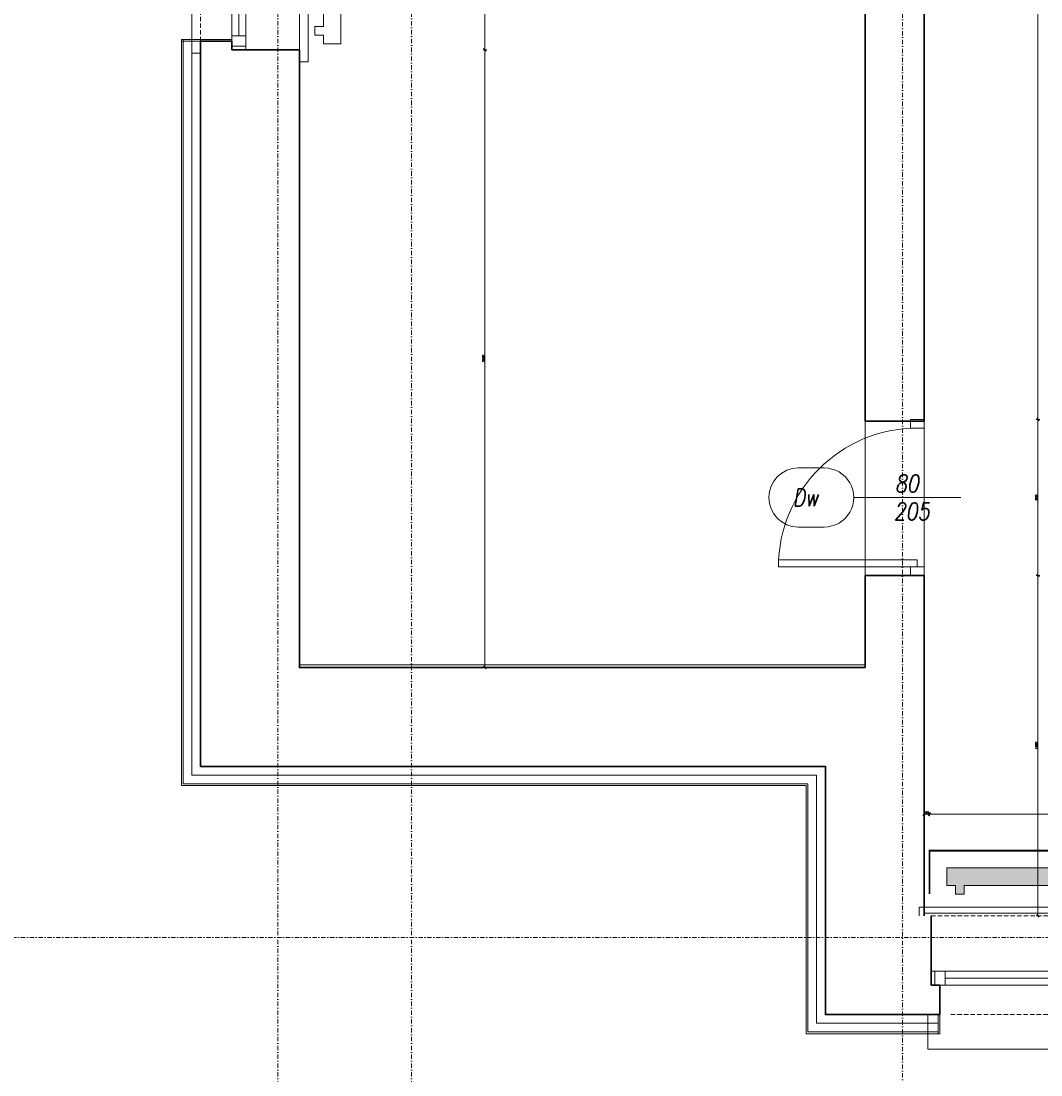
# Model space of a CAD drawing. Header units: millimetres. Extents: x -1893473 to 1546619, y -568027 to 942944.
# Tile 7 of 256: x 137503 to 143379, y -513772 to -507699. Entities that reach past the tile are written whole.
import ezdxf
from ezdxf.enums import TextEntityAlignment as Align

# ---------------------------------------------------------------- set-up
doc = ezdxf.new("R2010")
doc.units = ezdxf.units.MM
doc.header["$LTSCALE"] = 0.2
for name, pattern in [('2_3', [1, 0.5, -0.5]), ('DASHDOT', [25.4, 12.7, -6.35, 0, -6.35]), ('HIDDEN', [9.525, 6.35, -3.175])]:
    doc.linetypes.add(name, pattern=pattern)
doc.layers.get('0').update_dxf_attribs({"lineweight": 0})
for name, color, linetype, lineweight in [('!! 0_ Istn-okna', 6, 'Continuous', 13), ('!! 0_ Istn-sciany', 7, 'Continuous', 30), ('!! 0_ Istn-widok', 1, 'Continuous', 15), ('!! 0_Istn-cienka', 4, 'Continuous', 9), ('!! 0_Istn-drzwi', 1, 'Continuous', 13), ('!! 0_Opis_pom', 9, 'Continuous', 13), ('!! 0_Osie', 1, 'DASHDOT', 13), ('!! 1_ tynk zewn  - nowy', 21, 'Continuous', 20), ('!! 1_OPIS POM NOWE', 140, 'Continuous', 5), ('!! 2_ remont Ocieplenie', 4, 'ZIGZAG', 5), ('!! 2_drzwi opis', 151, 'Continuous', 9), ('!! wymiary osi', 250, 'Continuous', 9), ('0-osie-tx', 66, 'Continuous', 9), ('P-Opis nadproża', 150, 'Continuous', 9), ('P-Osie', 1, 'DASHDOT', 18)]:
    doc.layers.add(name, color=color, linetype=linetype, lineweight=lineweight)
doc.layers.add('!! 0_Istn-grzejniki', color=7, linetype='Continuous', lineweight=0, plot=False)
doc.layers.add('Powierzchnia', color=140, linetype='Continuous', lineweight=5, plot=False)
doc.styles.add('50', font='ROMANS.shx', dxfattribs={"width": 0.8, "height": 10})
doc.styles.add('ARCHETYP', font='romans.shx', dxfattribs={"height": 15})
doc.styles.add('ARIAL', font='tahoma.ttf')
doc.styles.add('TXT', font='simplex.shx')
doc.linetypes.add('ZIGZAG', pattern='A,0.00254,-5.08,[131,ltypeshp.shx,S=5.08,R=0,X=-5.08,Y=0],-10.16,[131,ltypeshp.shx,S=5.08,R=180,X=5.08,Y=0],-5.08', length=20.32254)
doc.dimstyles.new('DIM50', dxfattribs={"dimscale": 5, "dimtxt": 2.5, "dimasz": 1.5, "dimexe": 0, "dimexo": 0, "dimgap": 0.5, "dimtad": 1, "dimdec": 4, "dimrnd": 0.5, "dimdsep": 46, "dimtxsty": 'TXT', "dimblk1": 'TICK1', "dimblk2": 'TICK1', "dimsah": 1, "dimcen": 0, "dimse1": 1, "dimse2": 1, "dimclrd": 1, "dimclre": 7, "dimclrt": 9, "dimadec": 0, "dimazin": 0, "dimtfac": 1, "dimtdec": 4, "dimtmove": 2, "dimatfit": 3, "dimldrblk": 'TICK1', "dimfxl": 1, "dimtolj": 1, "dimarcsym": 0})

# ---------------------------------------------------------------- blocks, each defined once
blk = doc.blocks.new('okno 1')
at = {"layer": '!! 0_ Istn-okna'}
for points in [[(9, -36), (259, -36)], [(17, -40), (251, -40)], [(9, -44), (259, -44)]]:
    blk.add_lwpolyline(points, dxfattribs=at)
for points in [[(11, -44), (17, -44), (17, -36), (11, -36)], [(251, -44), (257, -44), (257, -36), (251, -36)]]:
    blk.add_lwpolyline(points, close=True, dxfattribs=at)
at = {"layer": '!! 0_ Istn-sciany'}
for points in [[(9, -36), (9, -4)], [(259, -36), (259, -4)], [(9, -36), (9, -44)], [(259, -36), (259, -44)], [(9, -44), (14, -44)], [(14, -44), (14, -61)], [(254, -44), (259, -44)], [(254, -44), (254, -61)], [(14, -61), (9, -61)], [(254, -61), (259, -61)]]:
    blk.add_lwpolyline(points, dxfattribs=at)
at = {"layer": '!! 0_ Istn-widok'}
for points in [[(2, 1), (266, 1)], [(2, -4), (2, 1)], [(266, -4), (266, 1)], [(7, -61), (7, -81)], [(261, -61), (261, -81)], [(261, -81), (7, -81)]]:
    blk.add_lwpolyline(points, dxfattribs=at)
at = {"layer": '!! 0_Istn-cienka', "linetype": 'HIDDEN', "ltscale": 2}
for points in [[(9, -4), (259, -4)], [(259, -61), (19, -61)]]:
    blk.add_lwpolyline(points, dxfattribs=at)
blk = doc.blocks.new('okno 3')
at = {"layer": '!! 0_ Istn-okna'}
for points in [[(49128.71, -198708.59), (49128.71, -198825.59)], [(49136.71, -198708.59), (49136.71, -198825.59)], [(49132.71, -198716.59), (49132.71, -198817.59)]]:
    blk.add_lwpolyline(points, dxfattribs=at)
for points in [[(49128.71, -198710.59), (49128.71, -198716.59), (49136.71, -198716.59), (49136.71, -198710.59)], [(49128.71, -198817.59), (49128.71, -198823.59), (49136.71, -198823.59), (49136.71, -198817.59)]]:
    blk.add_lwpolyline(points, close=True, dxfattribs=at)
at = {"layer": '!! 0_ Istn-sciany'}
for points in [[(49128.71, -198713.59), (49110.71, -198713.59)], [(49128.71, -198708.59), (49128.71, -198713.59)], [(49136.71, -198708.59), (49128.71, -198708.59)], [(49136.71, -198708.59), (49167.71, -198708.59)], [(49128.71, -198820.59), (49110.71, -198820.59)], [(49128.71, -198820.59), (49128.71, -198825.59)], [(49136.71, -198825.59), (49128.71, -198825.59)], [(49136.71, -198825.59), (49167.71, -198825.59)]]:
    blk.add_lwpolyline(points, dxfattribs=at)
at = {"layer": '!! 0_ Istn-widok'}
for points in [[(49167.71, -198701.59), (49172.71, -198701.59)], [(49172.71, -198701.59), (49172.71, -198832.59)], [(49105.71, -198827.59), (49105.71, -198706.59)], [(49110.71, -198706.59), (49105.71, -198706.59)], [(49110.71, -198827.59), (49105.71, -198827.59)], [(49167.71, -198832.59), (49172.71, -198832.59)]]:
    blk.add_lwpolyline(points, dxfattribs=at)
at = {"layer": '!! 0_Istn-cienka', "linetype": 'HIDDEN', "ltscale": 2}
for points in [[(49110.71, -198820.59), (49110.71, -198713.59)], [(49167.71, -198708.59), (49167.71, -198825.59)]]:
    blk.add_lwpolyline(points, dxfattribs=at)
blk = doc.blocks.new('BLOK OSI')
at = {"layer": 'P-Osie'}
for points in [[(49206.21, -199860.82), (49206.21, -197259.33)], [(49283.21, -199860.82), (49283.21, -197258.83)], [(49566.21, -199866.51), (49566.21, -197259.33)], [(48625.51, -199526.09), (52491.52, -199526.09)]]:
    blk.add_lwpolyline(points, dxfattribs=at)
blk = doc.blocks.new('1_ok-opis')
blk.add_line((0, 111.61), (0, 50))
for points in [[(-17, 128.61), (-17, 143.61)], [(17, 128.61), (17, 143.61)]]:
    blk.add_lwpolyline(points)
for centre, start, end in [((0, 143.61), 0, 180), ((0, 128.61), 180, 0)]:
    blk.add_arc(centre, 17, start, end)
at = {"style": 'ARCHETYP'}
for tag, height, rotation, p in [('NR', 12, 90, (0, 136.9)), ('NR', 12, 270, (0, 136.9)), ('SZEROKOŚĆ', 10, 90, (-8, 78.29)), ('SZEROKOŚĆ', 10, 270, (8, 78.29)), ('WYSOKOŚĆ', 10, 270, (-8, 78.29)), ('WYSOKOŚĆ', 10, 90, (8, 78.29))]:
    blk.add_attdef(tag, text='', height=height, rotation=rotation, dxfattribs=at).set_placement(p, align=Align.MIDDLE)
blk = doc.blocks.new('TICK1')
at = {"color": 2}
blk.add_line((-1, -1), (1, 1), dxfattribs=at)
at = {"color": 0}
for p, q in [((0, 0), (-1, 0)), ((0, -1.4), (0, 1.4))]:
    blk.add_line(p, q, dxfattribs=at)
blk = doc.blocks.new('*D1307')
at = {"layer": '!! wymiary osi', "color": 1, "lineweight": -2, "transparency": 16777216}
blk.add_line((263004.1, -506661.2), (263004.1, -517996.2), dxfattribs=at)
at = {"layer": 'DEFPOINTS', "color": 0, "transparency": 16777216}
for p in [(267439.7, -506653.7), (263004.1, -518003.7), (266659.7, -518003.7)]:
    blk.add_point(p, dxfattribs=at)
at = {"layer": '!! wymiary osi', "color": 1, "lineweight": -2, "transparency": 16777216, "xscale": 7.5, "yscale": 7.5, "zscale": 7.5}
for p, rotation in [((263004.1, -506653.7), 90), ((263004.1, -518003.7), 270)]:
    blk.add_blockref('TICK1', p, dxfattribs=dict(at, rotation=rotation))
at = {"layer": '!! wymiary osi', "color": 9, "transparency": 16777216, "insert": (262995.3, -512328.7), "char_height": 12.5, "attachment_point": 5, "rotation": 90, "style": 'TXT'}
blk.add_mtext('\\A1;11350', dxfattribs=at)
blk = doc.blocks.new('*D1308')
at = {"layer": '!! wymiary osi', "color": 1, "lineweight": -2, "transparency": 16777216}
blk.add_line((263004.1, -518011.2), (263004.1, -519426.2), dxfattribs=at)
at = {"layer": 'DEFPOINTS', "color": 0, "transparency": 16777216}
for p in [(266659.7, -518003.7), (263004.1, -519433.7), (270259.7, -519433.7)]:
    blk.add_point(p, dxfattribs=at)
at = {"layer": '!! wymiary osi', "color": 1, "lineweight": -2, "transparency": 16777216, "xscale": 7.5, "yscale": 7.5, "zscale": 7.5}
for p, rotation in [((263004.1, -518003.7), 90), ((263004.1, -519433.7), 270)]:
    blk.add_blockref('TICK1', p, dxfattribs=dict(at, rotation=rotation))
at = {"layer": '!! wymiary osi', "color": 9, "transparency": 16777216, "insert": (262995.3, -518718.7), "char_height": 12.5, "attachment_point": 5, "rotation": 90, "style": 'TXT'}
blk.add_mtext('\\A1;1430', dxfattribs=at)
blk = doc.blocks.new('*D1316')
at = {"layer": '!! wymiary osi', "color": 1, "lineweight": -2, "transparency": 16777216}
blk.add_line((263377.3, -510651.2), (263377.3, -517316.2), dxfattribs=at)
at = {"layer": 'DEFPOINTS', "color": 0, "transparency": 16777216}
for p in [(268109.7, -510643.7), (263377.3, -517323.7), (268109.7, -517323.7)]:
    blk.add_point(p, dxfattribs=at)
at = {"layer": '!! wymiary osi', "color": 1, "lineweight": -2, "transparency": 16777216, "xscale": 7.5, "yscale": 7.5, "zscale": 7.5}
for p, rotation in [((263377.3, -510643.7), 90), ((263377.3, -517323.7), 270)]:
    blk.add_blockref('TICK1', p, dxfattribs=dict(at, rotation=rotation))
at = {"layer": '!! wymiary osi', "color": 9, "transparency": 16777216, "insert": (263368.5, -513983.7), "char_height": 12.5, "attachment_point": 5, "rotation": 90, "style": 'TXT'}
blk.add_mtext('\\A1;6680', dxfattribs=at)
blk = doc.blocks.new('*D1317')
at = {"layer": '!! wymiary osi', "color": 1, "lineweight": -2, "transparency": 16777216}
blk.add_line((263377.3, -517331.2), (263377.3, -517886.2), dxfattribs=at)
at = {"layer": 'DEFPOINTS', "color": 0, "transparency": 16777216}
for p in [(268109.7, -517323.7), (263377.3, -517893.7), (268109.7, -517893.7)]:
    blk.add_point(p, dxfattribs=at)
at = {"layer": '!! wymiary osi', "color": 1, "lineweight": -2, "transparency": 16777216, "xscale": 7.5, "yscale": 7.5, "zscale": 7.5}
for p, rotation in [((263377.3, -517323.7), 90), ((263377.3, -517893.7), 270)]:
    blk.add_blockref('TICK1', p, dxfattribs=dict(at, rotation=rotation))
at = {"layer": '!! wymiary osi', "color": 9, "transparency": 16777216, "insert": (263368.5, -517608.7), "char_height": 12.5, "attachment_point": 5, "rotation": 90, "style": 'TXT'}
blk.add_mtext('\\A1;570', dxfattribs=at)
blk = doc.blocks.new('*D1318')
at = {"layer": '!! wymiary osi', "color": 1, "lineweight": -2, "transparency": 16777216}
blk.add_line((263377.3, -517901.2), (263377.3, -518746.2), dxfattribs=at)
at = {"layer": 'DEFPOINTS', "color": 0, "transparency": 16777216}
for p in [(268109.7, -517893.7), (263377.3, -518753.7), (270979.7, -518753.7)]:
    blk.add_point(p, dxfattribs=at)
at = {"layer": '!! wymiary osi', "color": 1, "lineweight": -2, "transparency": 16777216, "xscale": 7.5, "yscale": 7.5, "zscale": 7.5}
for p, rotation in [((263377.3, -517893.7), 90), ((263377.3, -518753.7), 270)]:
    blk.add_blockref('TICK1', p, dxfattribs=dict(at, rotation=rotation))
at = {"layer": '!! wymiary osi', "color": 9, "transparency": 16777216, "insert": (263368.5, -518323.7), "char_height": 12.5, "attachment_point": 5, "rotation": 90, "style": 'TXT'}
blk.add_mtext('\\A1;860', dxfattribs=at)
blk = doc.blocks.new('*D1319')
at = {"layer": '!! wymiary osi', "color": 1, "lineweight": -2, "transparency": 16777216}
blk.add_line((263377.3, -518761.2), (263377.3, -519426.2), dxfattribs=at)
at = {"layer": 'DEFPOINTS', "color": 0, "transparency": 16777216}
for p in [(270979.7, -518753.7), (263377.3, -519433.7), (271029.7, -519433.7)]:
    blk.add_point(p, dxfattribs=at)
at = {"layer": '!! wymiary osi', "color": 1, "lineweight": -2, "transparency": 16777216, "xscale": 7.5, "yscale": 7.5, "zscale": 7.5}
for p, rotation in [((263377.3, -518753.7), 90), ((263377.3, -519433.7), 270)]:
    blk.add_blockref('TICK1', p, dxfattribs=dict(at, rotation=rotation))
at = {"layer": '!! wymiary osi', "color": 9, "transparency": 16777216, "insert": (263368.5, -519093.7), "char_height": 12.5, "attachment_point": 5, "rotation": 90, "style": 'TXT'}
blk.add_mtext('\\A1;680', dxfattribs=at)
blk = doc.blocks.new('*D1332')
at = {"layer": '!! wymiary osi', "color": 1, "lineweight": -2, "transparency": 16777216}
blk.add_line((268408.2, -512586.2), (268408.2, -513756.2), dxfattribs=at)
at = {"layer": 'DEFPOINTS', "color": 0, "transparency": 16777216}
for p in [(267339.7, -512578.7), (267339.7, -513763.7), (268408.2, -513763.7)]:
    blk.add_point(p, dxfattribs=at)
at = {"layer": '!! wymiary osi', "color": 1, "lineweight": -2, "transparency": 16777216, "xscale": 7.5, "yscale": 7.5, "zscale": 7.5}
for p, rotation in [((268408.2, -512578.7), 90), ((268408.2, -513763.7), 270)]:
    blk.add_blockref('TICK1', p, dxfattribs=dict(at, rotation=rotation))
at = {"layer": '!! wymiary osi', "color": 9, "transparency": 16777216, "insert": (268399.5, -513171.2), "char_height": 12.5, "attachment_point": 5, "rotation": 90, "style": 'TXT'}
blk.add_mtext('\\A1;1185', dxfattribs=at)
blk = doc.blocks.new('*D1333')
at = {"layer": '!! wymiary osi', "color": 1, "lineweight": -2, "transparency": 16777216}
blk.add_line((268408.2, -513771.2), (268408.2, -517316.2), dxfattribs=at)
at = {"layer": 'DEFPOINTS', "color": 0, "transparency": 16777216}
for p in [(267339.7, -513763.7), (267339.7, -517323.7), (268408.2, -517323.7)]:
    blk.add_point(p, dxfattribs=at)
at = {"layer": '!! wymiary osi', "color": 1, "lineweight": -2, "transparency": 16777216, "xscale": 7.5, "yscale": 7.5, "zscale": 7.5}
for p, rotation in [((268408.2, -513763.7), 90), ((268408.2, -517323.7), 270)]:
    blk.add_blockref('TICK1', p, dxfattribs=dict(at, rotation=rotation))
at = {"layer": '!! wymiary osi', "color": 9, "transparency": 16777216, "insert": (268399.5, -515543.7), "char_height": 12.5, "attachment_point": 5, "rotation": 90, "style": 'TXT'}
blk.add_mtext('\\A1;3560', dxfattribs=at)
blk = doc.blocks.new('*D1334')
at = {"layer": '!! wymiary osi', "color": 1, "lineweight": -2, "transparency": 16777216}
blk.add_line((266667.2, -521322.1), (295192.2, -521322.1), dxfattribs=at)
at = {"layer": 'DEFPOINTS', "color": 0, "transparency": 16777216}
for p in [(266659.7, -518003.7), (295199.7, -518003.7), (295199.7, -521322.1)]:
    blk.add_point(p, dxfattribs=at)
at = {"layer": '!! wymiary osi', "color": 1, "lineweight": -2, "transparency": 16777216, "xscale": 7.5, "yscale": 7.5, "zscale": 7.5, "rotation": 180}
blk.add_blockref('TICK1', (266659.7, -521322.1), dxfattribs=at)
at = {"layer": '!! wymiary osi', "color": 1, "lineweight": -2, "transparency": 16777216, "xscale": 7.5, "yscale": 7.5, "zscale": 7.5}
blk.add_blockref('TICK1', (295199.7, -521322.1), dxfattribs=at)
at = {"layer": '!! wymiary osi', "color": 9, "transparency": 16777216, "insert": (280929.7, -521313.4), "char_height": 12.5, "attachment_point": 5, "style": 'TXT'}
blk.add_mtext('\\A1;28540', dxfattribs=at)
blk = doc.blocks.new('*D1335')
at = {"layer": '!! wymiary osi', "color": 1, "lineweight": -2, "transparency": 16777216}
blk.add_line((266667.2, -520972.2), (267332.2, -520972.2), dxfattribs=at)
at = {"layer": 'DEFPOINTS', "color": 0, "transparency": 16777216}
for p in [(267339.7, -517323.7), (266659.7, -518003.7), (267339.7, -520972.2)]:
    blk.add_point(p, dxfattribs=at)
at = {"layer": '!! wymiary osi', "color": 1, "lineweight": -2, "transparency": 16777216, "xscale": 7.5, "yscale": 7.5, "zscale": 7.5, "rotation": 180}
blk.add_blockref('TICK1', (266659.7, -520972.2), dxfattribs=at)
at = {"layer": '!! wymiary osi', "color": 1, "lineweight": -2, "transparency": 16777216, "xscale": 7.5, "yscale": 7.5, "zscale": 7.5}
blk.add_blockref('TICK1', (267339.7, -520972.2), dxfattribs=at)
at = {"layer": '!! wymiary osi', "color": 9, "transparency": 16777216, "insert": (266999.7, -520963.4), "char_height": 12.5, "attachment_point": 5, "style": 'TXT'}
blk.add_mtext('\\A1;680', dxfattribs=at)
blk = doc.blocks.new('*D1336')
at = {"layer": '!! wymiary osi', "color": 1, "lineweight": -2, "transparency": 16777216}
blk.add_line((267347.2, -520972.2), (270592.2, -520972.2), dxfattribs=at)
at = {"layer": 'DEFPOINTS', "color": 0, "transparency": 16777216}
for p in [(267339.7, -517323.7), (270599.7, -517323.7), (270599.7, -520972.2)]:
    blk.add_point(p, dxfattribs=at)
at = {"layer": '!! wymiary osi', "color": 1, "lineweight": -2, "transparency": 16777216, "xscale": 7.5, "yscale": 7.5, "zscale": 7.5, "rotation": 180}
blk.add_blockref('TICK1', (267339.7, -520972.2), dxfattribs=at)
at = {"layer": '!! wymiary osi', "color": 1, "lineweight": -2, "transparency": 16777216, "xscale": 7.5, "yscale": 7.5, "zscale": 7.5}
blk.add_blockref('TICK1', (270599.7, -520972.2), dxfattribs=at)
at = {"layer": '!! wymiary osi', "color": 9, "transparency": 16777216, "insert": (268969.7, -520963.4), "char_height": 12.5, "attachment_point": 5, "style": 'TXT'}
blk.add_mtext('\\A1;3260', dxfattribs=at)
blk = doc.blocks.new('*D1337')
at = {"layer": '!! wymiary osi', "color": 1, "lineweight": -2, "transparency": 16777216}
blk.add_line((270607.2, -520972.2), (270932.2, -520972.2), dxfattribs=at)
at = {"layer": 'DEFPOINTS', "color": 0, "transparency": 16777216}
for p in [(270599.7, -517323.7), (270939.7, -518753.7), (270939.7, -520972.2)]:
    blk.add_point(p, dxfattribs=at)
at = {"layer": '!! wymiary osi', "color": 1, "lineweight": -2, "transparency": 16777216, "xscale": 7.5, "yscale": 7.5, "zscale": 7.5, "rotation": 180}
blk.add_blockref('TICK1', (270599.7, -520972.2), dxfattribs=at)
at = {"layer": '!! wymiary osi', "color": 1, "lineweight": -2, "transparency": 16777216, "xscale": 7.5, "yscale": 7.5, "zscale": 7.5}
blk.add_blockref('TICK1', (270939.7, -520972.2), dxfattribs=at)
at = {"layer": '!! wymiary osi', "color": 9, "transparency": 16777216, "insert": (270769.7, -520963.4), "char_height": 12.5, "attachment_point": 5, "style": 'TXT'}
blk.add_mtext('\\A1;340', dxfattribs=at)
blk = doc.blocks.new('*D1338')
at = {"layer": '!! wymiary osi', "color": 1, "lineweight": -2, "transparency": 16777216}
blk.add_line((270947.2, -520972.2), (294752.2, -520972.2), dxfattribs=at)
at = {"layer": 'DEFPOINTS', "color": 0, "transparency": 16777216}
for p in [(270939.7, -518753.7), (294759.7, -518753.7), (294759.7, -520972.2)]:
    blk.add_point(p, dxfattribs=at)
at = {"layer": '!! wymiary osi', "color": 1, "lineweight": -2, "transparency": 16777216, "xscale": 7.5, "yscale": 7.5, "zscale": 7.5, "rotation": 180}
blk.add_blockref('TICK1', (270939.7, -520972.2), dxfattribs=at)
at = {"layer": '!! wymiary osi', "color": 1, "lineweight": -2, "transparency": 16777216, "xscale": 7.5, "yscale": 7.5, "zscale": 7.5}
blk.add_blockref('TICK1', (294759.7, -520972.2), dxfattribs=at)
at = {"layer": '!! wymiary osi', "color": 9, "transparency": 16777216, "insert": (282849.7, -520963.4), "char_height": 12.5, "attachment_point": 5, "style": 'TXT'}
blk.add_mtext('\\A1;23820', dxfattribs=at)
blk = doc.blocks.new('*D1340')
at = {"layer": '!! wymiary osi', "color": 1, "lineweight": -2, "transparency": 16777216}
blk.add_line((270947.2, -518168.9), (270962.4, -518168.9), dxfattribs=at)
at = {"layer": 'DEFPOINTS', "color": 0, "transparency": 16777216}
for p in [(270969.9, -518168.9), (270939.7, -518753.7), (270969.9, -518753.7)]:
    blk.add_point(p, dxfattribs=at)
at = {"layer": '!! wymiary osi', "color": 1, "lineweight": -2, "transparency": 16777216, "xscale": 7.5, "yscale": 7.5, "zscale": 7.5, "rotation": 180}
blk.add_blockref('TICK1', (270939.7, -518168.9), dxfattribs=at)
at = {"layer": '!! wymiary osi', "color": 1, "lineweight": -2, "transparency": 16777216, "xscale": 7.5, "yscale": 7.5, "zscale": 7.5}
blk.add_blockref('TICK1', (270969.9, -518168.9), dxfattribs=at)
at = {"layer": '!! wymiary osi', "color": 9, "transparency": 16777216, "insert": (270954.8, -518160.1), "char_height": 12.5, "attachment_point": 5, "style": 'TXT'}
blk.add_mtext('\\A1;30', dxfattribs=at)
blk = doc.blocks.new('*D1341')
at = {"layer": '!! wymiary osi', "color": 1, "lineweight": -2, "transparency": 16777216}
blk.add_line((270977.4, -518168.9), (273472.2, -518168.9), dxfattribs=at)
at = {"layer": 'DEFPOINTS', "color": 0, "transparency": 16777216}
for p in [(273479.7, -518168.9), (270969.9, -518753.7), (273479.7, -518753.7)]:
    blk.add_point(p, dxfattribs=at)
at = {"layer": '!! wymiary osi', "color": 1, "lineweight": -2, "transparency": 16777216, "xscale": 7.5, "yscale": 7.5, "zscale": 7.5, "rotation": 180}
blk.add_blockref('TICK1', (270969.9, -518168.9), dxfattribs=at)
at = {"layer": '!! wymiary osi', "color": 1, "lineweight": -2, "transparency": 16777216, "xscale": 7.5, "yscale": 7.5, "zscale": 7.5}
blk.add_blockref('TICK1', (273479.7, -518168.9), dxfattribs=at)
at = {"layer": '!! wymiary osi', "color": 9, "transparency": 16777216, "insert": (272224.8, -518160.1), "char_height": 12.5, "attachment_point": 5, "style": 'TXT'}
blk.add_mtext('\\A1;2510', dxfattribs=at)
blk = doc.blocks.new('*D1367')
at = {"layer": '!! wymiary osi', "color": 1, "lineweight": -2, "transparency": 16777216}
blk.add_line((271595, -510001.2), (271595, -515886.2), dxfattribs=at)
at = {"layer": 'DEFPOINTS', "color": 0, "transparency": 16777216}
for p in [(270939.7, -509993.7), (270939.7, -515893.7), (271595, -515893.7)]:
    blk.add_point(p, dxfattribs=at)
at = {"layer": '!! wymiary osi', "color": 1, "lineweight": -2, "transparency": 16777216, "xscale": 7.5, "yscale": 7.5, "zscale": 7.5}
for p, rotation in [((271595, -509993.7), 90), ((271595, -515893.7), 270)]:
    blk.add_blockref('TICK1', p, dxfattribs=dict(at, rotation=rotation))
at = {"layer": '!! wymiary osi', "color": 9, "transparency": 16777216, "insert": (271586.3, -512943.7), "char_height": 12.5, "attachment_point": 5, "rotation": 90, "style": 'TXT'}
blk.add_mtext('\\A1;5900', dxfattribs=at)
blk = doc.blocks.new('*D1368')
at = {"layer": '!! wymiary osi', "color": 1, "lineweight": -2, "transparency": 16777216}
blk.add_line((271595, -515901.2), (271595, -516786.2), dxfattribs=at)
at = {"layer": 'DEFPOINTS', "color": 0, "transparency": 16777216}
for p in [(270939.7, -515893.7), (270939.7, -516793.7), (271595, -516793.7)]:
    blk.add_point(p, dxfattribs=at)
at = {"layer": '!! wymiary osi', "color": 1, "lineweight": -2, "transparency": 16777216, "xscale": 7.5, "yscale": 7.5, "zscale": 7.5}
for p, rotation in [((271595, -515893.7), 90), ((271595, -516793.7), 270)]:
    blk.add_blockref('TICK1', p, dxfattribs=dict(at, rotation=rotation))
at = {"layer": '!! wymiary osi', "color": 9, "transparency": 16777216, "insert": (271586.3, -516343.7), "char_height": 12.5, "attachment_point": 5, "rotation": 90, "style": 'TXT'}
blk.add_mtext('\\A1;900', dxfattribs=at)
blk = doc.blocks.new('*D1369')
at = {"layer": '!! wymiary osi', "color": 1, "lineweight": -2, "transparency": 16777216}
blk.add_line((271595, -516801.2), (271595, -518746.2), dxfattribs=at)
at = {"layer": 'DEFPOINTS', "color": 0, "transparency": 16777216}
for p in [(270939.7, -516793.7), (270909.7, -518753.7), (271595, -518753.7)]:
    blk.add_point(p, dxfattribs=at)
at = {"layer": '!! wymiary osi', "color": 1, "lineweight": -2, "transparency": 16777216, "xscale": 7.5, "yscale": 7.5, "zscale": 7.5}
for p, rotation in [((271595, -516793.7), 90), ((271595, -518753.7), 270)]:
    blk.add_blockref('TICK1', p, dxfattribs=dict(at, rotation=rotation))
at = {"layer": '!! wymiary osi', "color": 9, "transparency": 16777216, "insert": (271586.3, -517773.7), "char_height": 12.5, "attachment_point": 5, "rotation": 90, "style": 'TXT'}
blk.add_mtext('\\A1;1960', dxfattribs=at)
blk = doc.blocks.new('A$C2EB40A8D')
at = {"layer": '!! 0_Istn-grzejniki'}
h = blk.add_hatch(color=0, dxfattribs=at)
h.dxf.hatch_style = 1
h.paths.add_polyline_path([(-20781.12989, -18327.48603), (-20781.12989, -18277.48603), (-20831.12989, -18277.48603), (-20831.12989, -18177.48603), (-18431.12989, -18177.48603), (-18431.12989, -18277.48603), (-18481.12989, -18277.48603), (-18481.12989, -18327.48603), (-18531.12989, -18327.48603), (-18531.12989, -18277.48603), (-20731.12989, -18277.48603), (-20731.12989, -18327.48603)])
at = {"layer": '!! 0_ Istn-sciany'}
for points in [[(-21301.12989, -9692.48603), (-21301.12989, -15602.48603)], [(-20961.12989, -9692.48603), (-20961.12989, -15602.48603)], [(-20871.12989, -19022.48603), (-21531.12989, -19022.48603), (-21531.12989, -17592.48603), (-25131.12989, -17592.48603), (-25131.12989, -13412.48603)], [(-24561.12989, -13462.48603), (-24561.12989, -17022.48603), (-21301.12989, -17022.48603)], [(-20961.12989, -15602.48603), (-21301.12989, -15602.48603)], [(-20961.12989, -16492.48603), (-21301.12989, -16492.48603)], [(-21301.12989, -16492.48603), (-21301.12989, -17022.48603)], [(-20961.12989, -16492.48603), (-20961.12989, -18452.48603)]]:
    blk.add_lwpolyline(points, dxfattribs=at)
at = {"layer": '!! 0_Istn-drzwi'}
for points in [[(-20961.12989, -15642.48603), (-20961.12989, -15592.48603), (-21041.12989, -15592.48603), (-21041.12989, -15642.48603)], [(-21801.12989, -16402.48603), (-21001.12989, -16402.48603), (-21001.12989, -16442.48603), (-21801.12989, -16442.48603)], [(-20961.12989, -16442.48603), (-20961.12989, -16492.48603), (-21041.12989, -16492.48603), (-21041.12989, -16442.48603)]]:
    blk.add_lwpolyline(points, close=True, dxfattribs=at)
blk.add_lwpolyline([(-20751.12989, -16042.48603), (-21251.12989, -16042.48603)], dxfattribs=at)
blk.add_arc((-21001.12989, -16442.48603), 800, 90.000000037, 180.000000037, dxfattribs=at)
at = {"layer": '!! 0_Istn-grzejniki'}
for points in [[(-24472.7187, -12277.48603), (-24422.7187, -12277.48603), (-24422.7187, -12227.48603), (-24322.7187, -12227.48603), (-24322.7187, -13427.48603), (-24422.7187, -13427.48603), (-24422.7187, -13377.48603), (-24472.7187, -13377.48603), (-24472.7187, -13327.48603), (-24422.7187, -13327.48603), (-24422.7187, -12327.48603), (-24472.7187, -12327.48603)], [(-20781.12989, -18327.48603), (-20781.12989, -18277.48603), (-20831.12989, -18277.48603), (-20831.12989, -18177.48603), (-18431.12989, -18177.48603), (-18431.12989, -18277.48603), (-18481.12989, -18277.48603), (-18481.12989, -18327.48603), (-18531.12989, -18327.48603), (-18531.12989, -18277.48603), (-20731.12989, -18277.48603), (-20731.12989, -18327.48603)]]:
    blk.add_lwpolyline(points, close=True, dxfattribs=at)
at = {"layer": '!! 0_Istn-grzejniki', "linetype": '2_3', "ltscale": 10, "const_width": 10}
blk.add_lwpolyline([(-20931.12989, -18327.48603), (-20931.12989, -18077.48603), (-18331.12989, -18077.48603), (-18331.12989, -18327.48603)], dxfattribs=at)
at = {"layer": '!! 1_ tynk zewn  - nowy'}
for points in [[(-24951.12989, -13402.48603), (-25241.12989, -13402.48603)], [(-20871.12989, -19022.48603), (-20871.12989, -19132.48603), (-21641.12989, -19132.48603), (-21641.12989, -17702.48603), (-25241.12989, -17702.48603), (-25241.12989, -13402.48603)], [(-25131.12989, -13412.48603), (-25241.12989, -13412.48603)], [(-20881.12989, -19122.48603), (-21631.12989, -19122.48603), (-21631.12989, -17692.48603), (-25231.12989, -17692.48603), (-25231.12989, -13402.48603)], [(-20881.12989, -19022.48603), (-20881.12989, -19132.48603)]]:
    blk.add_lwpolyline(points, dxfattribs=at)
at = {"layer": '!! 2_ remont Ocieplenie', "linetype": 'ZIGZAG', "ltscale": 0.75}
blk.add_lwpolyline([(-20881.12989, -19072.48603), (-21581.12989, -19072.48603), (-21581.12989, -17642.48603), (-25181.12989, -17642.48603), (-25181.12989, -13402.48603)], dxfattribs=at)
at = {"layer": 'Powierzchnia'}
for points in [[(-20961.12989, -6787.08775), (2858.87011, -6787.08775), (2858.87011, -18437.08775), (-20961.12989, -18437.08775)], [(-24561.12989, -17007.08775), (-21301.12989, -17007.08775), (-21301.12989, -10327.08775), (-24561.12989, -10327.08775)]]:
    blk.add_lwpolyline(points, close=True, dxfattribs=at)
at = {"layer": '!! 0_Osie', "xscale": 10, "yscale": 10, "zscale": 10}
blk.add_blockref('BLOK OSI', (-516748.24414, 1976683.397), dxfattribs=at)
at = {"layer": '!! 2_drzwi opis'}
ref = blk.add_blockref('1_ok-opis', (-20251.12782, -16042.486), dxfattribs=dict(at, xscale=10, yscale=10, zscale=10, rotation=90.0000036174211))
ref.add_attrib('WYSOKOŚĆ', '80 ', dxfattribs={"layer": '0', "height": 100, "rotation": 0.000003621, "style": '50', "oblique": 10, "width": 0.8}).set_placement((-21034.03635, -15962.48605), align=Align.MIDDLE)
ref.add_attrib('SZEROKOŚĆ', '205', dxfattribs={"layer": '0', "height": 100, "rotation": 0.000003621, "style": '50', "oblique": 10, "width": 0.8}).set_placement((-21034.03634, -16122.48605), align=Align.MIDDLE)
ref.add_attrib('NR', 'Dw', dxfattribs={"layer": '0', "height": 100, "rotation": 0.000003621, "style": '50', "oblique": 10, "width": 0.8}).set_placement((-21645.89724, -16042.48608), align=Align.MIDDLE)
at = {"xscale": 10, "yscale": 10, "zscale": 10}
blk.add_blockref('okno 1', (-21011.12989, -18412.48603), dxfattribs=at)
at = {"layer": '0-osie-tx', "xscale": 10, "yscale": 10, "zscale": 10}
blk.add_blockref('okno 3', (-516238.24414, 1974793.397), dxfattribs=at)
at = {"layer": '!! 0_Opis_pom', "ltscale": 0.7, "style": 'ARIAL'}
for tag, p in [('B1,21', (-891.77727, 31796.97458)), ('A1,16', (-13651.31084, 31587.95236)), ('B1,19', (-5798.61305, 31587.22944)), ('B1/17', (-9701.43347, 31565.05244)), ('1,23', (10805.41388, 31565.05244)), ('A1,1', (-16866.13618, 31459.3792)), ('1,22', (4526.58954, 31507.65132)), ('B1,18', (-7791.62894, 31330.08444)), ('B1,20', (-2961.4347, 31167.05787)), ('A1,6', (-19287.17717, 30923.71998)), ('B1,1', (14135.63445, 30913.92963)), ('B1,3', (17346.74696, 30023.81022)), ('B1,4', (29817.71501, 29157.67457)), ('A1,5', (-23454.5385, 28820.77901)), ('A1,2', (-17502.57721, 28602.57524)), ('B1,2D', (2616.16402, 28559.52261)), ('A1,15', (-13651.31084, 28261.46046)), ('B1,4', (29883.58177, 28158.35876)), ('B1,2B', (18801.54781, 27650.12382)), ('B1,2A', (13086.7373, 27376.04393)), ('A1,3', (-16846.27912, 25980.40356)), ('B1,8', (9089.53994, 25356.27639)), ('B1,6', (31915.87888, 23754.79829)), ('A1,4', (-24010.17576, 23559.17399)), ('B1,14', (-11621.32288, 23261.44183)), ('B1,13', (-3080.55208, 22924.09997)), ('B1,5', (29245.49088, 22896.69268)), ('B1,10', (3982.60923, 22874.21277)), ('B1,9', (5634.43488, 22623.92098)), ('B1,2C', (13327.26639, 22378.5328)), ('B1,7', (16398.41175, 22348.28836)), ('B1,11', (5553.20442, 20939.83877)), ('B1,12', (3693.27174, 20628.72148)), ('C1,3', (5969.08376, 16336.01084)), ('C1,2', (11955.93711, 11671.55655)), ('C1,1', (15659.17205, 11415.94196)), ('C1,4', (5140.00888, 9205.5831)), ('C1,5', (5680.4486, 6154.54995)), ('C1,10', (16327.05085, 6080.66085)), ('C1,9', (16526.57171, 3173.45283)), ('C1,6', (6367.37903, 2771.84181)), ('D0,18', (-1981.87701, -110.73158)), ('D0,7', (-13531.42299, -1159.67649)), ('C1,7', (7275.77161, -1303.00991)), ('D0,17', (2064.87671, -1345.69113)), ('D0,3', (-9324.21674, -1442.63631)), ('D0,6', (-17529.61851, -1957.37463)), ('D0,10', (-21369.4432, -2140.60378)), ('D,09', (-12990.08379, -2746.32902)), ('D0,2', (-5516.19514, -3101.87722)), ('D0,16', (2266.73061, -3284.15369)), ('D0,8', (-14357.79539, -3567.69719)), ('D0,5', (-10461.54478, -3629.26575)), ('D0,4', (-8396.53404, -4353.7937)), ('D0,15', (1974.41895, -5205.84774)), ('D0,1', (-5633.49598, -5662.48534)), ('D0,11', (-23334.09291, -6045.78706)), ('D0,12', (-22436.85763, -9302.9678)), ('D0,13', (-22436.85763, -11581.16526)), ('D0,14', (-13645.94445, -11884.57769))]:
    blk.add_attdef(tag, text='', height=119.68, dxfattribs=at).set_placement(p, align=Align.MIDDLE_CENTER)
at = {"layer": '!! 1_OPIS POM NOWE', "style": 'ARIAL'}
for tag, p in [('C1.7A', (7769.3756, 685.765)), ('C1.7C', (7655.80151, -2045.04756)), ('C1.8B', (10935.93068, -2107.41983)), ('C1.8A', (13897.39715, -2120.69016)), ('C1.7B', (8274.43201, -3270.18959)), ('E1.2', (16701.02923, -5331.07351)), ('E1.5E', (21974.23379, -5463.99012)), ('E1.5D', (24989.27391, -5785.36474)), ('E1.1', (8357.81567, -5851.01076)), ('E1.5C', (25222.53959, -6394.64172)), ('E1.5B', (27694.70831, -7009.86571)), ('E1.6', (5279.46063, -8141.28746)), ('E1.5A', (25547.9555, -8495.18994)), ('E1.5F', (22414.7084, -9822.66389)), ('E1.5G', (23977.19473, -9792.46695)), ('E1,4', (13935.69867, -10458.20073)), ('E1.5L', (28030.8296, -11267.7725)), ('E1.3', (5639.18862, -11994.01941)), ('E1.5H', (23988.49716, -12231.38049)), ('E1.5K', (27714.73934, -12977.98364)), ('E1.5I', (22290.68736, -13989.9049)), ('E1.5J', (27095.71534, -16088.17469))]:
    blk.add_attdef(tag, text='', height=119.68, dxfattribs=at).set_placement(p, align=Align.MIDDLE_CENTER)
at = {"layer": '!! wymiary osi'}
for base, p1, p2, picture, middle in [((-28896.73244, -17702.48603), (-24461.12989, -6352.48603), (-25241.12989, -17702.48603), '*D1307', (-28905.48244, -12027.48603)), ((-20305.75103, -15592.48603), (-20961.12989, -9692.48603), (-20961.12989, -15592.48603), '*D1367', (-20314.50103, -12642.48603)), ((-28523.51658, -17022.48603), (-23791.12989, -10342.48603), (-23791.12989, -17022.48603), '*D1316', (-28532.26658, -13682.48603)), ((-23492.54922, -13462.48603), (-24561.12989, -12277.48603), (-24561.12989, -13462.48603), '*D1332', (-23501.29922, -12869.98603)), ((-23492.54922, -17022.48603), (-24561.12989, -13462.48603), (-24561.12989, -17022.48603), '*D1333', (-23501.29922, -15242.48603)), ((-20305.75103, -16492.48603), (-20961.12989, -15592.48603), (-20961.12989, -16492.48603), '*D1368', (-20314.50103, -16042.48603)), ((-20305.75103, -18452.48603), (-20961.12989, -16492.48603), (-20991.12989, -18452.48603), '*D1369', (-20314.50103, -17472.48603)), ((-28523.51658, -17592.48603), (-23791.12989, -17022.48603), (-23791.12989, -17592.48603), '*D1317', (-28532.26658, -17307.48603)), ((-28523.51658, -18452.48603), (-23791.12989, -17592.48603), (-20921.12989, -18452.48603), '*D1318', (-28532.26658, -18022.48603)), ((-28896.73244, -19132.48603), (-25241.12989, -17702.48603), (-21641.12989, -19132.48603), '*D1308', (-28905.48244, -18417.48603)), ((-28523.51658, -19132.48603), (-20921.12989, -18452.48603), (-20871.12989, -19132.48603), '*D1319', (-28532.26658, -18792.48603))]:
    dim = blk.add_linear_dim(base=base, p1=p1, p2=p2, angle=90, dimstyle='DIM50', dxfattribs=at)
    dim.commit()
    dim.dimension.update_dxf_attribs({"geometry": picture, "text_midpoint": middle, "insert": (-291900.79406, 500301.26018)})
for base, p1, p2, picture, middle in [((-24561.12989, -20670.90981), (-25241.12989, -17702.48603), (-24561.12989, -17022.48603), '*D1335', (-24901.12989, -20662.15981)), ((-21301.12989, -20670.90981), (-24561.12989, -17022.48603), (-21301.12989, -17022.48603), '*D1336', (-22931.12989, -20662.15981)), ((-20961.12989, -20670.90981), (-21301.12989, -17022.48603), (-20961.12989, -18452.48603), '*D1337', (-21131.12989, -20662.15981)), ((3298.87011, -21020.84684), (-25241.12989, -17702.48603), (3298.87011, -17702.48603), '*D1334', (-10971.12989, -21012.09684)), ((-20930.89415, -17867.62095), (-20961.12989, -18452.48603), (-20930.89415, -18452.48603), '*D1340', (-20946.01202, -17858.87095)), ((-18421.12989, -17867.62095), (-20930.89415, -18452.48603), (-18421.12989, -18452.48603), '*D1341', (-19676.01202, -17858.87095)), ((2858.87011, -20670.90981), (-20961.12989, -18452.48603), (2858.87011, -18452.48603), '*D1338', (-9051.12989, -20662.15981))]:
    dim = blk.add_linear_dim(base=base, p1=p1, p2=p2, dimstyle='DIM50', dxfattribs=at)
    dim.commit()
    dim.dimension.update_dxf_attribs({"geometry": picture, "text_midpoint": middle, "insert": (-291900.79406, 500301.26018)})

msp = doc.modelspace()

# ---------------------------------------------------------------- block references
at = {"layer": 'P-Opis nadproża', "color": 4}
msp.add_blockref('A$C2EB40A8D', (163667.94092, -494401.63474), dxfattribs=at)

doc.saveas('drawing.dxf')
